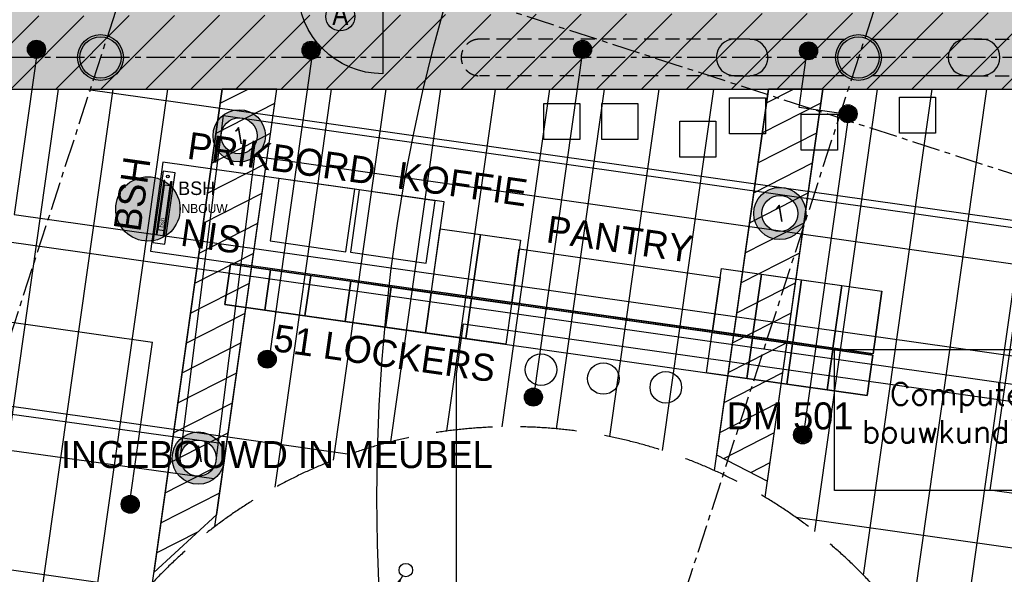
# Model space of a CAD drawing. Header units: millimetres. Extents: x -4106 to 114694, y -37499 to 54647.
# Tile 65 of 109: x 36163 to 47089, y 30709 to 36865. Entities that reach past the tile are written whole.
import ezdxf
from ezdxf.enums import TextEntityAlignment as Align

# ---------------------------------------------------------------- set-up
doc = ezdxf.new("R2010")
doc.units = ezdxf.units.MM
doc.header["$LTSCALE"] = 50
for name, pattern in [('B0301', [25, 12.5, -6.25, 0, -6.25]), ('XREF_05-werkset$0$B0403', [37.5, 25, -12.5]), ('XREF_05-werkset$0$B0702', [4.6875, 3.125, -1.5625]), ('XREF_STRAMIEN$0$B0201', [50, 31.25, -6.25, 6.25, -6.25])]:
    doc.linetypes.add(name, pattern=pattern)
for name, color, linetype in [('FOK_ BRANDSLANGHASPELS', 2, 'Continuous'), ('FOK_02B_SOLIDS', 253, 'Continuous'), ('FOK_05---_TEKST_25', 2, 'Continuous'), ('FOK_07_STRAMIEN', 13, 'B0301'), ('FOK_22_BINNENWANDEN', 2, 'Continuous'), ('FOK_72_VAST MEUBILAIR', 1, 'Continuous'), ('FOK_82_LOS MEUBILAIR', 1, 'Continuous'), ('XREF_05-werkset$0$AI28XH2-_STAAL', 1, 'Continuous'), ('XREF_05-werkset$0$AI31----_BUITENKOZ', 242, 'Continuous'), ('XREF_05-werkset$0$AL$1A---_ALGEMEEN', 7, 'Continuous'), ('XREF_05-werkset$0$AL281L4-_STREEPG-BOV', 242, 'XREF_05-werkset$0$B0403'), ('XREF_05-werkset$0$AL28XH2-_STAAL', 4, 'Continuous'), ('XREF_05-werkset$0$AL31----_BUITENKOZ', 2, 'Continuous'), ('XREF_05-werkset$0$ALR3OR3-_OPPR30', 242, 'Continuous'), ('XREF_05-werkset$0$AT$1A---_ALGEMEEN', 7, 'Continuous'), ('XREF_05-werkset$0$AT$8A---_HULPLIJNEN', 241, 'Continuous'), ('XREF_05_PLAFOND$0$AA00VV4-_SOLID252', 254, 'Continuous'), ('XREF_05_PLAFOND$0$AA45----_PLAFONDAFW', 1, 'Continuous'), ('XREF_05_PLAFOND$0$AI45----_PLAFONDAFW', 2, 'Continuous'), ('XREF_05_Sprinkler installatie$0$verzonken sprinkler', 6, 'Continuous'), ('XREF_05_Sprinkler installatie$0$WL$1----', 3, 'Continuous'), ('XREF_05_Sprinkler installatie$0$WL524---', 4, 'Continuous'), ('XREF_05_Sprinkler installatie$0$WL531---', 3, 'Continuous'), ('XREF_05_Sprinkler installatie$0$WL6516--', 4, 'Continuous'), ('XREF_05_Vloergoot installaties$0$EL6131--_VG', 3, 'Continuous'), ('XREF_05_Vloergoot installaties$0$EL6222--', 3, 'Continuous'), ('XREF_05_Vloergoot installaties$0$EM6131--', 1, 'Continuous'), ('XREF_STRAMIEN$0$AL$7A---_STRAMIEN', 1, 'XREF_STRAMIEN$0$B0201')]:
    doc.layers.add(name, color=color, linetype=linetype)
doc.styles.add('XREF_05-werkset$0$00_100', font='ABTPR.SHX', dxfattribs={"width": 0.8, "height": 120})
doc.styles.add('XREF_05-werkset$0$02_100', font='ABTPR.SHX', dxfattribs={"width": 0.8, "height": 250})
doc.styles.add('XREF_05_Sprinkler installatie$0$BURO-018', font='simplex.shx', dxfattribs={"height": 180})
doc.styles.add('XREF_05_Sprinkler installatie$0$Standard', font='txt')
doc.styles.add('XREF_05_Vloergoot installaties$0$BURO-018', font='simplex.shx', dxfattribs={"height": 180})
doc.styles.add('XREF_05_Vloergoot installaties$0$buro-035', font='simplex.shx', dxfattribs={"height": 350})
pattern_1 = [(27.02, (0, 0), (-124.9329, 244.9832), [])]

# ---------------------------------------------------------------- blocks, each defined once
blk = doc.blocks.new('XREF_05-werkset$0$281B508F')
for radius in [254, 229]:
    blk.add_circle((0, 0), radius)
blk = doc.blocks.new('XREF_05-werkset$0$V-H-28X00A_09145B1')
at = {"layer": 'XREF_05-werkset$0$AI28XH2-_STAAL', "linetype": 'XREF_05-werkset$0$B0702'}
for p, q in [((44187, 36649), (41265, 36648)), ((46754, 36649), (49676, 36648)), ((44187, 36243), (41265, 36242)), ((46754, 36243), (49676, 36242))]:
    blk.add_line(p, q, dxfattribs=at)
at = {"layer": 'XREF_05-werkset$0$AI28XH2-_STAAL'}
for points in [[(44264, 36649), (45319, 36649)], [(45622, 36649), (46670, 36649)], [(45316, 36243), (44264, 36243)], [(46670, 36243), (45625, 36243)]]:
    blk.add_lwpolyline(points, dxfattribs=at)
at = {"layer": 'XREF_05-werkset$0$AI28XH2-_STAAL', "linetype": 'XREF_05-werkset$0$B0702'}
blk.add_arc((41265, 36445), 203, 90, 270, dxfattribs=at)
at = {"layer": 'XREF_05-werkset$0$AL28XH2-_STAAL'}
for points in [[(44096, 36649, 1), (44096, 36243), (44264, 36243, 1), (44264, 36649)], [(46670, 36649, 1), (46670, 36243), (46838, 36243, 1), (46838, 36649)]]:
    blk.add_lwpolyline(points, format="xyb", close=True, dxfattribs=at)
for p in [(37060, 36445), (45471, 36445)]:
    blk.add_blockref('XREF_05-werkset$0$281B508F', p, dxfattribs=at)
blk = doc.blocks.new('XREF_05-werkset$0$V-K-39-003Y_B09145W02')
at = {"color": 0, "linetype": 'ByBlock'}
blk.add_lwpolyline([(-60, -9), (-60, 161), (0, 161), (0, -9)], close=True, dxfattribs=at)
blk = doc.blocks.new('XREF_05-werkset$0$V-K-39-003_B09145W02')
at = {"color": 0, "linetype": 'ByBlock'}
blk.add_lwpolyline([(60, -9), (60, 161), (0, 161), (0, -9)], close=True, dxfattribs=at)
blk = doc.blocks.new('XREF_05-werkset$0$P-H-31-00Z_09145B1')
at = {"layer": 'XREF_05-werkset$0$AI31----_BUITENKOZ'}
for p, q in [((60, 80), (1000, 80)), ((60, -90), (1000, -90))]:
    blk.add_line(p, q, dxfattribs=at)
blk.add_lwpolyline([(1000, 16), (1000, -924, -0.41421), (60, 16)], format="xyb", dxfattribs=at)
at = {"layer": 'XREF_05-werkset$0$AL$1A---_ALGEMEEN'}
blk.add_circle((530, -288), 161, dxfattribs=at)
at = {"layer": 'XREF_05-werkset$0$AL31----_BUITENKOZ'}
blk.add_line((60, 16), (1000, 16), dxfattribs=at)
blk.add_lwpolyline([(64, 20), (996, 20), (998, 60), (62, 60)], close=True, dxfattribs=at)
for name, p in [('XREF_05-werkset$0$V-K-39-003_B09145W02', (0, -80)), ('XREF_05-werkset$0$V-K-39-003Y_B09145W02', (1060, -80))]:
    blk.add_blockref(name, p, dxfattribs=at)
at = {"layer": 'XREF_05-werkset$0$AT$1A---_ALGEMEEN', "color": 7, "style": 'XREF_05-werkset$0$02_100', "width": 0.8}
blk.add_text('A', height=250, dxfattribs=at).set_placement((530, -259), align=Align.MIDDLE_CENTER)
at = {"layer": 'XREF_05-werkset$0$AT$8A---_HULPLIJNEN', "color": 1, "style": 'XREF_05-werkset$0$00_100', "width": 0.8}
blk.add_text('bu', height=120, dxfattribs=at).set_placement((440, 114))
blk = doc.blocks.new('XREF_05-werkset')
at = {"layer": 'XREF_05-werkset$0$AL281L4-_STREEPG-BOV', "ltscale": 0.5}
blk.add_arc((41622, 26897), 5450, 42.9722, 137.0278, dxfattribs=at)
at = {"layer": 'XREF_05-werkset$0$ALR3OR3-_OPPR30', "linetype": 'XREF_05-werkset$0$B0702'}
blk.add_lwpolyline([(60436, 20099), (31231, 21828), (22997, 22270), (24807, 36095), (95374, 36095), (86393, -27328), (68974, -21675), (69214, 10716, 0.399143)], format="xyb", close=True, dxfattribs=at)
for name, p in [('XREF_05-werkset$0$P-H-31-00Z_09145B1', (39191, 37189)), ('XREF_05-werkset$0$V-H-28X00A_09145B1', (0, 0))]:
    blk.add_blockref(name, p)
blk = doc.blocks.new('XREF_STRAMIEN')
at = {"layer": 'XREF_STRAMIEN$0$AL$7A---_STRAMIEN', "ltscale": 0.2}
for p, q in [((24193.2, 42612.9), (99881.1, 18049.7)), ((99881.1, 36444.7), (4081.1, 36444.7))]:
    blk.add_line(p, q, dxfattribs=at)
for points in [[(39386.1, 43612.9), (20975.8, -13115.4)], [(47796.9, 43612.9), (28585.1, -15584.9)]]:
    blk.add_lwpolyline(points, dxfattribs=at)
blk = doc.blocks.new('XREF_05_PLAFOND')
at = {"layer": 'XREF_05_PLAFOND$0$AA00VV4-_SOLID252'}
h = blk.add_hatch(color=256, dxfattribs=at)
edge = h.paths.add_edge_path(flags=16)
edge.add_line((31231, 21828), (22997, 22270))
edge.add_line((22997, 22270), (24807, 36095))
edge.add_line((24807, 36095), (95374, 36095))
edge.add_line((95374, 36095), (86393, -27328))
edge.add_line((86393, -27328), (68974, -21675))
edge.add_line((68974, -21675), (69214, 10716))
edge.add_arc((59885, 10785), 9330, 359.5745, 446.6108)
edge.add_line((60436, 20099), (31231, 21828))
edge = h.paths.add_edge_path()
edge.add_line((31161, 20520), (31178, 20830))
edge.add_line((31178, 20830), (60378, 19101))
edge.add_arc((59885, 10785), 8330, -0.4255, 86.6075, ccw=False)
edge.add_line((68215, 10723), (67969, -22305))
edge.add_line((67969, -22305), (67940, -22396))
edge.add_line((67940, -22396), (87220, -28653))
edge.add_line((87220, -28653), (96531, 37100))
edge.add_line((96531, 37100), (23925, 37100))
edge.add_line((23925, 37100), (21807, 20927))
edge.add_line((21807, 20927), (31096, 20429))
edge.add_line((31096, 20429), (31101, 20524))
edge.add_line((31101, 20524), (31161, 20520))
at = {"layer": 'XREF_05_PLAFOND$0$AA45----_PLAFONDAFW'}
h = blk.add_hatch(dxfattribs=at)
h.set_pattern_fill('ANSI31', color=256, scale=2200, angle=342.02, style=0)
h.set_pattern_definition(pattern_1)
h.paths.add_polyline_path([(37652, 30731), (38349, 31373), (39017, 36095), (38411, 36095)])
h = blk.add_hatch(dxfattribs=at)
h.set_pattern_fill('ANSI31', color=256, scale=2200, angle=342.02, style=0)
h.set_pattern_definition(pattern_1)
h.paths.add_polyline_path([(43897, 32037), (44461, 31742), (45077, 36095), (44471, 36095)])
at = {"layer": 'XREF_05_PLAFOND$0$AI45----_PLAFONDAFW'}
h = blk.add_hatch(dxfattribs=at)
h.set_pattern_fill('_USER,_O', color=256, scale=600, angle=90, pattern_type=0)
h.set_pattern_definition([(81.94, (95233.5, 35104.6), (-594.073, 84.126), [])])
edge = h.paths.add_edge_path(flags=16)
edge.add_arc((41622, 26897), 5450, 0, 360)
h.paths.add_polyline_path([(49934, 30177), (51534, 30177), (51534, 27777), (49934, 27777)], flags=16)
edge = h.paths.add_edge_path(flags=16)
edge.add_arc((86127, 26613), 3800, 0, 360)
edge = h.paths.add_edge_path(flags=16)
edge.add_arc((74999, -10767), 5450, 0, 360)
edge = h.paths.add_edge_path()
edge.add_line((31231, 21828), (22997, 22270))
edge.add_line((22997, 22270), (24807, 36095))
edge.add_line((24807, 36095), (95374, 36095))
edge.add_line((95374, 36095), (86393, -27328))
edge.add_line((86393, -27328), (68974, -21675))
edge.add_line((68974, -21675), (69214, 10716))
edge.add_arc((59885, 10785), 9330, 359.5745, 446.6108)
edge.add_line((60436, 20099), (31231, 21828))
h = blk.add_hatch(dxfattribs=at)
h.set_pattern_fill('_USER,_O', color=256, scale=1800, pattern_type=0)
h.set_pattern_definition([(351.94, (95233.5, 35104.6), (252.378, 1782.22), [])])
edge = h.paths.add_edge_path(flags=16)
edge.add_arc((74999, -10767), 5450, 0, 360)
edge = h.paths.add_edge_path(flags=16)
edge.add_arc((41622, 26897), 5450, 0, 360)
h.paths.add_polyline_path([(49934, 30177), (51534, 30177), (51534, 27777), (49934, 27777)], flags=16)
edge = h.paths.add_edge_path(flags=16)
edge.add_arc((86127, 26613), 3800, 0, 360)
edge = h.paths.add_edge_path()
edge.add_line((31231, 21828), (22997, 22270))
edge.add_line((22997, 22270), (24807, 36095))
edge.add_line((24807, 36095), (95374, 36095))
edge.add_line((95374, 36095), (86393, -27328))
edge.add_line((86393, -27328), (68974, -21675))
edge.add_line((68974, -21675), (69214, 10716))
edge.add_arc((59885, 10785), 9330, 359.5745, 446.6108)
edge.add_line((60436, 20099), (31231, 21828))
at = {"layer": 'XREF_05_PLAFOND$0$AA45----_PLAFONDAFW'}
for points in [[(37652, 30731), (38349, 31373), (39017, 36095), (38411, 36095)], [(43897, 32037), (44461, 31742), (45077, 36095), (44471, 36095)]]:
    blk.add_lwpolyline(points, close=True, dxfattribs=at)
blk = doc.blocks.new('XREF_05_Sprinkler installatie$0$LDV4')
at = {"color": 0, "linetype": 'Continuous'}
for p, q in [((-0.25, -0.433), (-2.5, -4.33)), ((-4.5, -7.794), (-6.75, -11.691))]:
    blk.add_line(p, q, dxfattribs=at)
blk.add_lwpolyline([(-0.25, -0.433, 0, 1, 0), (-1.5, -2.598, 1, 1, 0)], format="xyseb", dxfattribs=at)
blk.add_circle((0, 0), 0.5, dxfattribs=at)
at = {"color": 0, "linetype": 'Continuous', "style": 'XREF_05_Sprinkler installatie$0$BURO-018'}
blk.add_attdef('LD_TEXT1', text='', height=1.8, dxfattribs=at).set_placement((-3.5, -6.062), align=Align.MIDDLE)
blk = doc.blocks.new('XREF_05_Sprinkler installatie$0$SP-KOP02')
at = {"color": 0, "linetype": 'Continuous'}
for p, q in [((-0.87, -0.02), (0.02, 0.87)), ((-0.85, -0.22), (0.22, 0.85)), ((-0.84, 0.23), (-0.23, 0.84)), ((-0.79, -0.38), (0.38, 0.79)), ((-0.7, -0.52), (0.52, 0.7)), ((-0.6, -0.64), (0.64, 0.6)), ((-0.47, -0.74), (0.74, 0.47)), ((-0.32, -0.81), (0.81, 0.32)), ((-0.14, -0.86), (0.86, 0.14)), ((0.07, -0.87), (0.87, -0.07)), ((0.38, -0.79), (0.79, -0.38))]:
    blk.add_line(p, q, dxfattribs=at)
at = {"color": 0, "linetype": 'Continuous', "const_width": 0.875}
blk.add_lwpolyline([(-0.44, 0, 1), (0.44, 0, 1)], format="xyb", close=True, dxfattribs=at)
at = {"color": 0, "linetype": 'Continuous'}
for radius in [1, 0.875]:
    blk.add_circle((0, 0), radius, dxfattribs=at)
at = {"color": 0, "linetype": 'Continuous', "style": 'XREF_05_Sprinkler installatie$0$Standard', "flags": 1}
for tag, p in [('SP_MATCODE', (2, 2)), ('SP_TEMP', (2, -3)), ('SP_DOORL', (2, -5)), ('SP_KFACT', (2, -7)), ('SP_SPRHK', (2, -9)), ('SP_KLEP', (2, -11))]:
    blk.add_attdef(tag, p, '', height=1, dxfattribs=at)
blk = doc.blocks.new('XREF_05_Sprinkler installatie')
at = {"layer": 'XREF_05_Sprinkler installatie$0$verzonken sprinkler'}
h = blk.add_hatch(dxfattribs=at)
h.set_pattern_fill('JIS_WOOD', color=256, scale=500, style=0)
h.set_pattern_definition([(45, (3.27, -36464.7), (-250, 250), [])])
h.paths.add_polyline_path([(24807, 36095), (95374, 36095), (86393, -27327), (68969, -21673), (69211, 10226), (69062, 12468), (68691, 13867), (68341, 14728), (67609, 16019), (67276, 16479), (66138, 17710), (64799, 18714), (64109, 19104), (63010, 19574), (61838, 19909), (60552, 20091), (59093, 20179), (23005, 22333)], flags=16)
h.paths.add_polyline_path([(24131, 36865), (96542, 37109), (87228, -28665), (68231, -22243), (68457, 9789), (68440, 11432), (68332, 12290), (67835, 13662), (67691, 14033), (66839, 15594), (65842, 16785), (63694, 18334), (62337, 18877), (59567, 19359), (56814, 19564), (22128, 21567)])
blk.add_lwpolyline([(24807, 36095), (95374, 36095), (86393, -27327), (68969, -21673), (69211, 10226), (69062, 12468), (68691, 13867), (68341, 14728), (67609, 16019), (67276, 16479), (66138, 17710), (64799, 18714), (64109, 19104), (63010, 19574), (61838, 19909), (60552, 20091), (59093, 20179), (23005, 22333)], close=True, dxfattribs=at)
at = {"layer": 'XREF_05_Sprinkler installatie$0$WL524---'}
for p, q in [((36361, 36535), (36101, 34703)), ((39413, 36505), (38929, 33084)), ((42413, 36540), (41866, 32677)), ((44813, 35891), (44910, 36571)), ((45357, 35814), (44813, 35891)), ((45360, 35800), (44853, 32221)), ((24340, 35168), (37636, 33285)), ((36101, 34703), (50981, 32596)), ((37382, 31486), (37636, 33285))]:
    blk.add_line(p, q, dxfattribs=at)
at = {"layer": 'XREF_05_Sprinkler installatie$0$WL531---'}
for p, q in [((41011, 32933), (41089, 33489)), ((41089, 33489), (53487, 31733)), ((41011, 27132), (41011, 32933))]:
    blk.add_line(p, q, dxfattribs=at)
at = {"layer": 'XREF_05_Sprinkler installatie$0$WL$1----'}
ref = blk.add_blockref('XREF_05_Sprinkler installatie$0$LDV4', (40448, 30756), dxfattribs=dict(at, xscale=150, yscale=150, zscale=150))
ref.add_attrib('LD_TEXT1', 'BSH', dxfattribs={"layer": '0', "color": 1, "linetype": 'Continuous', "height": 180, "style": 'XREF_05_Sprinkler installatie$0$BURO-018'}).set_placement((39923, 29846), align=Align.MIDDLE)
at = {"layer": 'XREF_05_Sprinkler installatie$0$WL6516--', "xscale": 99.9999999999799, "yscale": 100, "zscale": 100, "rotation": 7.589429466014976}
for p in [(36349, 36537), (39396, 36525), (42409, 36535), (44917, 36519), (45356, 35820), (38910, 33097), (41863, 32676), (44851, 32256), (37390, 31486)]:
    blk.add_blockref('XREF_05_Sprinkler installatie$0$SP-KOP02', p, dxfattribs=at)
blk = doc.blocks.new('XREF_05_Vloergoot installaties$0$E00415')
at = {"linetype": 'Continuous'}
h = blk.add_hatch(color=0, dxfattribs=at)
edge = h.paths.add_edge_path()
edge.add_arc((0, 0), 2.9, 0, 360)
edge = h.paths.add_edge_path(flags=16)
edge.add_arc((0, 0), 2, 0, 360)
at = {"color": 0, "linetype": 'Continuous'}
for radius in [2.9, 2]:
    blk.add_circle((0, 0), radius, dxfattribs=at)
at = {"color": 0, "linetype": 'Continuous', "style": 'XREF_05_Vloergoot installaties$0$BURO-018'}
for tag, p in [('E_GKAST', (0, 8)), ('E_GROEP', (0, 5)), ('E_SGROEP', (4.5, 5))]:
    blk.add_attdef(tag, text='', height=1.8, dxfattribs=at).set_placement(p, align=Align.MIDDLE)
at = {"color": 0, "linetype": 'Continuous', "style": 'XREF_05_Vloergoot installaties$0$BURO-018', "flags": 1}
for tag, p in [('E_VERMCODE', (13, 5)), ('E_MATCODE', (0, 0))]:
    blk.add_attdef(tag, text='', height=1.8, dxfattribs=at).set_placement(p, align=Align.MIDDLE)
blk = doc.blocks.new('XREF_05_Vloergoot installaties')
at = {"layer": 'XREF_05_Vloergoot installaties$0$EL6131--_VG'}
for p, q in [((37947, 32024), (38426, 35803)), ((38426, 35803), (80280, 29852)), ((38344, 31974), (38772, 35349)), ((38772, 35349), (80224, 29456)), ((32029, 33044), (38371, 32168)), ((32370, 32594), (38316, 31772))]:
    blk.add_line(p, q, dxfattribs=at)
at = {"layer": 'XREF_05_Vloergoot installaties$0$EM6131--'}
blk.add_lwpolyline([(45203, 33203), (49793, 33203), (49793, 31641), (45203, 31641)], close=True, dxfattribs=at)
at = {"layer": 'XREF_05_Vloergoot installaties$0$EL6222--'}
ref = blk.add_blockref('XREF_05_Vloergoot installaties$0$E00415', (38599, 35576), dxfattribs=dict(at, xscale=100.000000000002, yscale=100, zscale=100, rotation=351.5354125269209))
ref.add_attrib('E_GROEP', '1', dxfattribs={"layer": '0', "color": 1, "linetype": 'Continuous', "height": 180, "rotation": 9.5113, "style": 'XREF_05_Vloergoot installaties$0$BURO-018'}).set_placement((38599, 35576), align=Align.MIDDLE)
ref = blk.add_blockref('XREF_05_Vloergoot installaties$0$E00415', (44598, 34714), dxfattribs=dict(at, xscale=100.000000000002, yscale=100, zscale=100, rotation=351.5354125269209))
ref.add_attrib('E_GROEP', '1', dxfattribs={"layer": '0', "color": 1, "linetype": 'Continuous', "height": 180, "rotation": 9.5113, "style": 'XREF_05_Vloergoot installaties$0$BURO-018'}).set_placement((44598, 34714), align=Align.MIDDLE)
ref = blk.add_blockref('XREF_05_Vloergoot installaties$0$E00415', (38145, 31999), dxfattribs=dict(at, xscale=100.000000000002, yscale=100, zscale=100, rotation=351.5354125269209))
ref.add_attrib('E_GROEP', '1', dxfattribs={"layer": '0', "color": 1, "linetype": 'Continuous', "height": 180, "rotation": 9.5113, "style": 'XREF_05_Vloergoot installaties$0$BURO-018'}).set_placement((38156, 32045), align=Align.MIDDLE)
at = {"layer": 'XREF_05_Vloergoot installaties$0$EM6131--', "insert": (47487, 32461), "char_height": 250, "width": 4590.05, "attachment_point": 5, "style": 'XREF_05_Vloergoot installaties$0$buro-035'}
blk.add_mtext('{\\C1;Computervloer door bouwkundige aannemer}', dxfattribs=at)
blk = doc.blocks.new('A$C4D8164B4')
at = {"layer": 'FOK_ BRANDSLANGHASPELS'}
h = blk.add_hatch(color=252, dxfattribs=at)
edge = h.paths.add_edge_path()
edge.add_arc((20129, 20117), 357, 0, 360)
at = {"layer": 'FOK_ BRANDSLANGHASPELS', "color": 2}
blk.add_circle((20000, 20000), 20000, dxfattribs=at)
at = {"layer": 'FOK_ BRANDSLANGHASPELS', "color": 6}
blk.add_circle((20129, 20117), 357, dxfattribs=at)
blk = doc.blocks.new('A$C2E020E10')
blk.add_lwpolyline([(0, 400), (400, 400), (400, 0), (0, 0)], close=True)
blk = doc.blocks.new('A$C2A1254BC')
at = {"layer": 'FOK_82_LOS MEUBILAIR'}
for p in [(2060, 257), (3949, 266), (0, 196), (643, 196), (2858, 77), (1510, 0)]:
    blk.add_blockref('A$C2E020E10', p, dxfattribs=at)
blk = doc.blocks.new('6e ontmoetingsgebied 01')
at = {"layer": 'FOK_72_VAST MEUBILAIR'}
for points in [[(-15355, 2393), (-12236, 1951), (-12096, 2941), (-15215, 3383)], [(-12236, 1951), (-12138, 2644), (-11247, 2518), (-11345, 1825)], [(-11345, 1825), (-11261, 2419), (-9033, 2104), (-9117, 1510)], [(-14530, 1803), (-7401, 794), (-7338, 1239), (-14467, 2249)], [(-14447, 2246), (-14444, 2264), (-7355, 1260), (-7357, 1242)], [(-9117, 1510), (-9019, 2203), (-7237, 1950), (-7335, 1257)]]:
    blk.add_lwpolyline(points, close=True, dxfattribs=at)
at = {"layer": 'FOK_72_VAST MEUBILAIR', "color": 253}
for points in [[(-5530, 3306), (-2362, 2857), (-2866, -707), (-6035, -259)], [(-13928, 3201), (-14026, 2508), (-13184, 2389), (-13086, 3082)], [(-13037, 3075), (-13135, 2382), (-12293, 2262), (-12195, 2955)], [(-12138, 2644), (-11693, 2581), (-11791, 1888), (-12236, 1951)], [(-11693, 2581), (-11247, 2518), (-11345, 1825), (-11791, 1888)], [(-14467, 2249), (-14021, 2186), (-14084, 1740), (-14530, 1803)], [(-14021, 2186), (-13575, 2123), (-13639, 1677), (-14084, 1740)], [(-9019, 2203), (-8574, 2140), (-8672, 1447), (-9117, 1510)], [(-13575, 2123), (-13130, 2060), (-13193, 1614), (-13639, 1677)], [(-8574, 2140), (-8128, 2077), (-8226, 1383), (-8672, 1447)], [(-8128, 2077), (-7683, 2013), (-7781, 1320), (-8226, 1383)], [(-13130, 2060), (-12684, 1997), (-12747, 1551), (-13193, 1614)], [(-12684, 1997), (-12239, 1933), (-12302, 1488), (-12747, 1551)], [(-7683, 2013), (-7237, 1950), (-7335, 1257), (-7781, 1320)], [(-12239, 1933), (-11793, 1870), (-11856, 1425), (-12302, 1488)], [(-11793, 1870), (-11348, 1807), (-11411, 1362), (-11856, 1425)], [(-7237, 1950), (-7237, 1950), (-7335, 1257), (-7335, 1257)], [(-9120, 1492), (-8674, 1429), (-8737, 983), (-9183, 1046)], [(-8674, 1429), (-8229, 1366), (-8292, 920), (-8737, 983)], [(-8229, 1366), (-7783, 1303), (-7846, 857), (-8292, 920)], [(-7783, 1303), (-7338, 1239), (-7401, 794), (-7846, 857)], [(-7338, 1239), (-7338, 1239), (-7401, 794), (-7401, 794)]]:
    blk.add_lwpolyline(points, close=True, dxfattribs=at)
at = {"layer": 'FOK_72_VAST MEUBILAIR'}
for centre in [(-11021, 1079), (-10328, 981), (-9635, 883)]:
    blk.add_circle(centre, 175, dxfattribs=at)
at = {"layer": 'FOK_05---_TEKST_25', "char_height": 300, "width": 57961, "attachment_point": 1}
for s, insert, rotation in [('{\\fCentury Gothic|b0|i0|c0|p34;PRIKBORD}', (-14915, 3720), 351.94), ('{\\fCentury Gothic|b0|i0|c0|p34;BSH}', (-15764, 2642), 81.94), ('{\\fCentury Gothic|b0|i0|c0|p34;KOFFIE}', (-12588, 3390), 351.94), ('{\\fCentury Gothic|b0|i0|c0|p34;NIS}', (-14989, 2755), 351.94), ('{\\fCentury Gothic|b0|i0|c0|p34;PANTRY}', (-10931, 2791), 351.94), ('{\\fCentury Gothic|b0|i0|c0|p34;51 LOCKERS}', (-13959, 1584), 351.94)]:
    blk.add_mtext(s, dxfattribs=dict(at, insert=insert, rotation=rotation))
blk = doc.blocks.new('A$C333B68CE')
at = {"color": 253}
blk.add_lwpolyline([(0, 0), (800, 0), (800, 135), (0, 135)], close=True, dxfattribs=at)
at = {"color": 13}
for points in [[(100, 102), (700, 102), (700, 112), (100, 112)], [(100, 32), (700, 32), (700, 22), (100, 22)], [(150, 32), (650, 32), (650, 102), (150, 102)]]:
    blk.add_lwpolyline(points, close=True, dxfattribs=at)
blk.add_circle((749, 74), 15, dxfattribs=at)
at = {"color": 13, "insert": (178, 92), "char_height": 50, "width": 193.01, "attachment_point": 1}
blk.add_mtext('{\\fArial|b0|i0|c0|p34;bsh}', dxfattribs=at)

msp = doc.modelspace()

# ---------------------------------------------------------------- block references
for name in ['XREF_05_PLAFOND', 'XREF_05_Sprinkler installatie', 'XREF_05_Vloergoot installaties']:
    msp.add_blockref(name, (0, 0))
at = {"rotation": 81.93999958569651}
msp.add_blockref('A$C333B68CE', (37775.4, 34371.8), dxfattribs=at)
at = {"layer": 'FOK_ BRANDSLANGHASPELS'}
for p in [(17457.6, 14646.8), (40125.7, 11556.7)]:
    msp.add_blockref('A$C4D8164B4', p, dxfattribs=at)
at = {"layer": 'FOK_02B_SOLIDS'}
for name, p in [('A$C2A1254BC', (41978.2, 35339.6)), ('6e ontmoetingsgebied 01', (52967.9, 31900.9))]:
    msp.add_blockref(name, p, dxfattribs=at)
at = {"layer": 'FOK_07_STRAMIEN'}
msp.add_blockref('XREF_STRAMIEN', (0, 0), dxfattribs=at)
at = {"layer": 'FOK_22_BINNENWANDEN'}
msp.add_blockref('XREF_05-werkset', (0, 0), dxfattribs=at)

# ---------------------------------------------------------------- texts
at = {"layer": 'FOK_ BRANDSLANGHASPELS', "color": 2, "insert": (36619.8, 32188.1), "char_height": 300, "width": 57960.996, "attachment_point": 1}
msp.add_mtext('{\\fCentury Gothic|b0|i0|c0|p34;INGEBOUWD IN MEUBEL}', dxfattribs=at)
at = {"layer": 'FOK_72_VAST MEUBILAIR', "color": 2, "insert": (44010, 32617.2), "char_height": 300, "width": 57960.996, "attachment_point": 1}
msp.add_mtext('{\\fCentury Gothic|b0|i0|c0|p34;DM 501}', dxfattribs=at)
at = {"layer": 'FOK_82_LOS MEUBILAIR', "color": 2, "insert": (37921, 35068.8), "char_height": 150, "width": 57960.996, "attachment_point": 1}
msp.add_mtext('{\\fCentury Gothic|b0|i0|c0|p34;BSH\\P\\H0.66667x;INBOUW}', dxfattribs=at)

doc.saveas('drawing.dxf')
